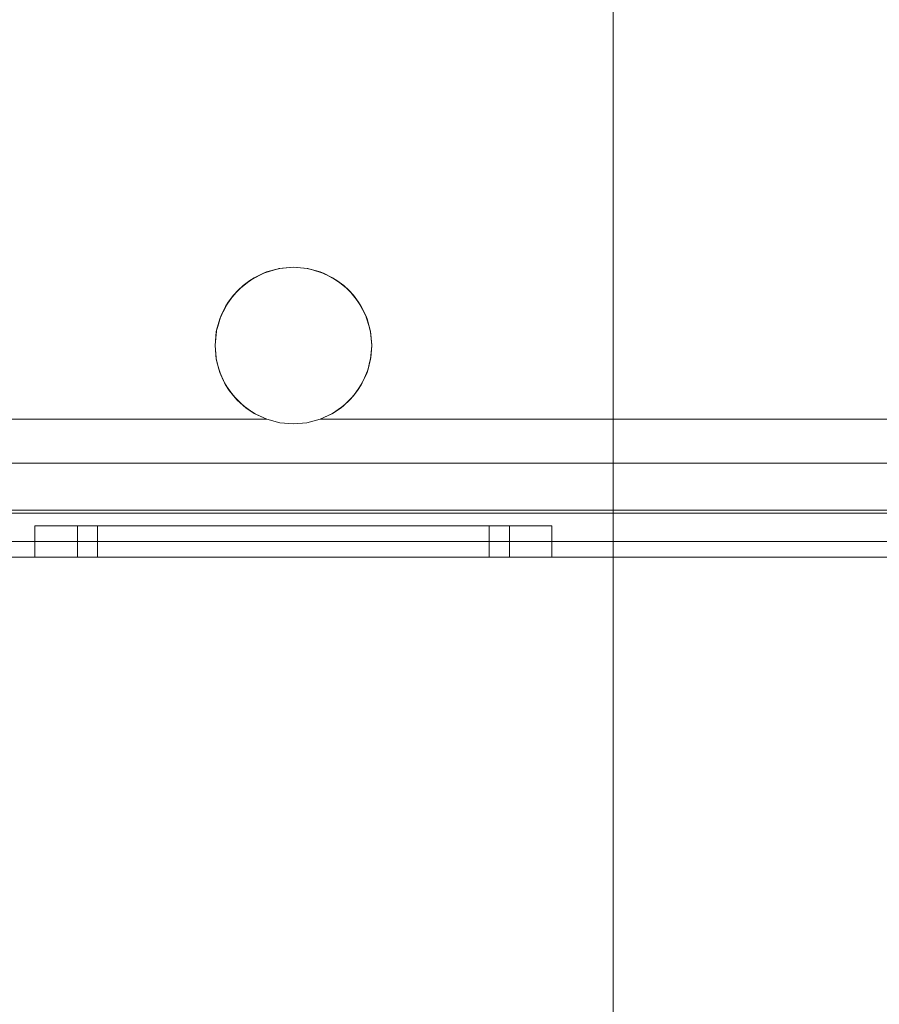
# Model space of a CAD drawing. Extents: x -620 to 300, y 62 to 1112.
# Tile 10 of 200: x -456.555 to -456.006, y 364.38 to 365.009. Entities that reach past the tile are written whole.
import ezdxf
from ezdxf.lldxf.tags import DXFTag

# ---------------------------------------------------------------- set-up
doc = ezdxf.new("R2010")
doc.units = 0
doc.layers.get('0').update_dxf_attribs({"lineweight": 13})
doc.layers.add('70 -71 Achsen- 1 Gebäudeachsen', color=7, linetype='STRICHPUNKT2-A06CPVM0L0', lineweight=18)
tags = doc.linetypes.add('STRICHPUNKT2-A06CPVM0L0', pattern=[12.7, 6.35, -3.175, 0, -3.175]).pattern_tags.tags
tags[10:11] = [DXFTag(74, 4), DXFTag(75, 0), DXFTag(340, '0'), DXFTag(46, 0.0), DXFTag(50, 0.0), DXFTag(44, 0.0), DXFTag(45, 0.0)]
tags[8:9] = [DXFTag(74, 4), DXFTag(75, 0), DXFTag(340, '0'), DXFTag(46, 0.0), DXFTag(50, 0.0), DXFTag(44, 0.0), DXFTag(45, 0.0)]
tags[6:7] = [DXFTag(74, 4), DXFTag(75, 0), DXFTag(340, '0'), DXFTag(46, 0.0), DXFTag(50, 0.0), DXFTag(44, 0.0), DXFTag(45, 0.0)]
tags[4:5] = [DXFTag(74, 4), DXFTag(75, 0), DXFTag(340, '0'), DXFTag(46, 0.0), DXFTag(50, 0.0), DXFTag(44, 0.0), DXFTag(45, 0.0)]

# ---------------------------------------------------------------- blocks, each defined once
blk = doc.blocks.new('Referenz-A06CPVM1L0')
at = {"layer": '70 -71 Achsen- 1 Gebäudeachsen', "color": 0, "linetype": 'STRICHPUNKT2-A06CPVM0L0', "ltscale": 0.18}
blk.add_line((-456.17628, 1084.55362), (-456.17628, 85.11362), dxfattribs=at)
blk = doc.blocks.new('Blockreferenz-A06CPVPRL0')
at = {"color": 9, "linetype": 'ByBlock', "lineweight": -2, "ltscale": 0.13, "true_color": 0xc1c9c4}
for p, q in [((-456.40535, 364.8438), (-456.39745, 364.84749)), ((-456.39948, 364.8467), (-456.40535, 364.8438)), ((-456.39948, 364.8467), (-456.40179, 364.84547)), ((-456.39745, 364.84749), (-456.39948, 364.8467)), ((-456.39851, 364.84699), (-456.39948, 364.8467)), ((-456.39253, 364.84881), (-456.39851, 364.84699)), ((-456.39745, 364.84749), (-456.38903, 364.84975)), ((-456.3901, 364.84955), (-456.39745, 364.84749)), ((-456.3901, 364.84955), (-456.39253, 364.84881)), ((-456.38903, 364.84975), (-456.3901, 364.84955)), ((-456.38959, 364.8496), (-456.3901, 364.84955)), ((-456.38034, 364.85051), (-456.38959, 364.8496)), ((-456.38903, 364.84975), (-456.38034, 364.85051)), ((-456.38034, 364.85051), (-456.38903, 364.84975)), ((-456.38034, 364.85051), (-456.37166, 364.84975)), ((-456.3711, 364.8496), (-456.38034, 364.85051)), ((-456.37166, 364.84975), (-456.38034, 364.85051)), ((-456.37166, 364.84975), (-456.36324, 364.84749)), ((-456.37059, 364.84955), (-456.37166, 364.84975)), ((-456.37059, 364.84955), (-456.3711, 364.8496)), ((-456.36815, 364.84881), (-456.37059, 364.84955)), ((-456.36324, 364.84749), (-456.37059, 364.84955)), ((-456.36217, 364.84699), (-456.36815, 364.84881)), ((-456.36324, 364.84749), (-456.35534, 364.8438)), ((-456.36121, 364.8467), (-456.36324, 364.84749)), ((-456.36121, 364.8467), (-456.36217, 364.84699)), ((-456.3589, 364.84547), (-456.36121, 364.8467)), ((-456.35534, 364.8438), (-456.36121, 364.8467)), ((-456.40993, 364.84059), (-456.4142, 364.83709)), ((-456.41249, 364.8388), (-456.40535, 364.8438)), ((-456.40812, 364.84208), (-456.41249, 364.8388)), ((-456.40812, 364.84208), (-456.40993, 364.84059)), ((-456.40535, 364.8438), (-456.40812, 364.84208)), ((-456.40681, 364.84278), (-456.40812, 364.84208)), ((-456.40179, 364.84547), (-456.40681, 364.84278)), ((-456.35388, 364.84278), (-456.3589, 364.84547)), ((-456.35534, 364.8438), (-456.3482, 364.8388)), ((-456.35257, 364.84208), (-456.35534, 364.8438)), ((-456.35257, 364.84208), (-456.35388, 364.84278)), ((-456.35075, 364.84059), (-456.35257, 364.84208)), ((-456.3482, 364.8388), (-456.35257, 364.84208)), ((-456.34649, 364.83709), (-456.35075, 364.84059)), ((-456.41693, 364.83436), (-456.42044, 364.83009)), ((-456.41866, 364.83264), (-456.41249, 364.8388)), ((-456.4157, 364.83586), (-456.41866, 364.83264)), ((-456.4157, 364.83586), (-456.41693, 364.83436)), ((-456.41249, 364.8388), (-456.4157, 364.83586)), ((-456.4142, 364.83709), (-456.4157, 364.83586)), ((-456.3482, 364.8388), (-456.34203, 364.83264)), ((-456.34499, 364.83586), (-456.3482, 364.8388)), ((-456.34499, 364.83586), (-456.34649, 364.83709)), ((-456.34375, 364.83436), (-456.34499, 364.83586)), ((-456.34203, 364.83264), (-456.34499, 364.83586)), ((-456.34025, 364.83009), (-456.34375, 364.83436)), ((-456.42262, 364.82696), (-456.4253, 364.82195)), ((-456.42365, 364.82549), (-456.41866, 364.83264)), ((-456.42192, 364.82829), (-456.42365, 364.82549)), ((-456.42192, 364.82829), (-456.42262, 364.82696)), ((-456.41866, 364.83264), (-456.42192, 364.82829)), ((-456.42044, 364.83009), (-456.42192, 364.82829)), ((-456.34203, 364.83264), (-456.33703, 364.82549)), ((-456.33877, 364.82829), (-456.34203, 364.83264)), ((-456.33877, 364.82829), (-456.34025, 364.83009)), ((-456.33806, 364.82696), (-456.33877, 364.82829)), ((-456.33703, 364.82549), (-456.33877, 364.82829)), ((-456.33538, 364.82195), (-456.33806, 364.82696)), ((-456.42734, 364.81759), (-456.42365, 364.82549)), ((-456.42365, 364.82549), (-456.42654, 364.81964)), ((-456.4253, 364.82195), (-456.42654, 364.81964)), ((-456.33703, 364.82549), (-456.33335, 364.81759)), ((-456.33415, 364.81964), (-456.33703, 364.82549)), ((-456.33415, 364.81964), (-456.33538, 364.82195)), ((-456.42959, 364.80917), (-456.42734, 364.81759)), ((-456.42734, 364.81759), (-456.42938, 364.81026)), ((-456.42683, 364.81867), (-456.42864, 364.81271)), ((-456.42654, 364.81964), (-456.42734, 364.81759)), ((-456.42654, 364.81964), (-456.42683, 364.81867)), ((-456.33385, 364.81867), (-456.33415, 364.81964)), ((-456.33335, 364.81759), (-456.33415, 364.81964)), ((-456.33205, 364.81271), (-456.33385, 364.81867)), ((-456.33335, 364.81759), (-456.3311, 364.80917)), ((-456.3313, 364.81026), (-456.33335, 364.81759)), ((-456.43034, 364.80048), (-456.42959, 364.80917)), ((-456.42959, 364.80917), (-456.43034, 364.80051)), ((-456.42943, 364.80974), (-456.43032, 364.8007)), ((-456.42938, 364.81026), (-456.42959, 364.80917)), ((-456.42938, 364.81026), (-456.42943, 364.80974)), ((-456.42864, 364.81271), (-456.42938, 364.81026)), ((-456.3313, 364.81026), (-456.33205, 364.81271)), ((-456.33125, 364.80974), (-456.3313, 364.81026)), ((-456.3311, 364.80917), (-456.3313, 364.81026)), ((-456.33036, 364.8007), (-456.33125, 364.80974)), ((-456.3311, 364.80917), (-456.33034, 364.80048)), ((-456.33034, 364.80051), (-456.3311, 364.80917)), ((-456.43032, 364.8007), (-456.43034, 364.80051)), ((-456.43034, 364.80051), (-456.43034, 364.80049)), ((-456.43034, 364.80051), (-456.43034, 364.80048)), ((-456.43034, 364.80049), (-456.43033, 364.80031)), ((-456.42958, 364.7918), (-456.43034, 364.80048)), ((-456.43034, 364.80048), (-456.42976, 364.7929)), ((-456.43033, 364.80031), (-456.42976, 364.7929)), ((-456.33034, 364.80048), (-456.33111, 364.7918)), ((-456.33093, 364.7929), (-456.33034, 364.80048)), ((-456.33093, 364.7929), (-456.33036, 364.80031)), ((-456.33034, 364.80051), (-456.33036, 364.8007)), ((-456.33036, 364.80031), (-456.33034, 364.80049)), ((-456.33034, 364.80049), (-456.33034, 364.80051)), ((-456.33034, 364.80048), (-456.33034, 364.80051)), ((-456.42976, 364.7929), (-456.42962, 364.79231)), ((-456.42976, 364.7929), (-456.42958, 364.7918)), ((-456.42962, 364.79231), (-456.42901, 364.78968)), ((-456.42732, 364.78338), (-456.42958, 364.7918)), ((-456.42958, 364.7918), (-456.42803, 364.78546)), ((-456.42901, 364.78968), (-456.42803, 364.78546)), ((-456.33111, 364.7918), (-456.33337, 364.78338)), ((-456.33266, 364.78546), (-456.33111, 364.7918)), ((-456.33266, 364.78546), (-456.33168, 364.78968)), ((-456.33168, 364.78968), (-456.33106, 364.79231)), ((-456.33111, 364.7918), (-456.33093, 364.7929)), ((-456.33106, 364.79231), (-456.33093, 364.7929)), ((-456.42803, 364.78546), (-456.42758, 364.78434)), ((-456.42803, 364.78546), (-456.42732, 364.78338)), ((-456.42758, 364.78434), (-456.42639, 364.7814)), ((-456.42363, 364.77548), (-456.42732, 364.78338)), ((-456.42732, 364.78338), (-456.42518, 364.77838)), ((-456.33337, 364.78338), (-456.33706, 364.77548)), ((-456.33551, 364.77838), (-456.33337, 364.78338)), ((-456.33429, 364.7814), (-456.33311, 364.78434)), ((-456.33337, 364.78338), (-456.33266, 364.78546)), ((-456.33311, 364.78434), (-456.33266, 364.78546)), ((-456.42639, 364.7814), (-456.42518, 364.77838)), ((-456.42518, 364.77838), (-456.42425, 364.7768)), ((-456.42518, 364.77838), (-456.42363, 364.77548)), ((-456.42425, 364.7768), (-456.42256, 364.77395)), ((-456.33813, 364.77395), (-456.33644, 364.7768)), ((-456.33706, 364.77548), (-456.33551, 364.77838)), ((-456.33644, 364.7768), (-456.33551, 364.77838)), ((-456.33551, 364.77838), (-456.33429, 364.7814)), ((-456.41862, 364.76834), (-456.42363, 364.77548)), ((-456.42363, 364.77548), (-456.42129, 364.77181)), ((-456.42256, 364.77395), (-456.42129, 364.77181)), ((-456.42129, 364.77181), (-456.4197, 364.76988)), ((-456.42129, 364.77181), (-456.41862, 364.76834)), ((-456.33706, 364.77548), (-456.34207, 364.76834)), ((-456.34207, 364.76834), (-456.3394, 364.77181)), ((-456.34099, 364.76988), (-456.3394, 364.77181)), ((-456.3394, 364.77181), (-456.33706, 364.77548)), ((-456.3394, 364.77181), (-456.33813, 364.77395)), ((-456.4197, 364.76988), (-456.41759, 364.76731)), ((-456.41245, 364.76218), (-456.41862, 364.76834)), ((-456.41862, 364.76834), (-456.41644, 364.76591)), ((-456.41759, 364.76731), (-456.41644, 364.76591)), ((-456.41644, 364.76591), (-456.414, 364.76372)), ((-456.41644, 364.76591), (-456.41245, 364.76218)), ((-456.34207, 364.76834), (-456.34823, 364.76218)), ((-456.34823, 364.76218), (-456.34425, 364.76591)), ((-456.34669, 364.76372), (-456.34425, 364.76591)), ((-456.34425, 364.76591), (-456.34207, 364.76834)), ((-456.34425, 364.76591), (-456.34309, 364.76731)), ((-456.34309, 364.76731), (-456.34099, 364.76988)), ((-456.414, 364.76372), (-456.41164, 364.76161)), ((-456.40531, 364.75718), (-456.41245, 364.76218)), ((-456.41245, 364.76218), (-456.41076, 364.76082)), ((-456.41164, 364.76161), (-456.41076, 364.76082)), ((-456.41076, 364.76082), (-456.4071, 364.75844)), ((-456.41076, 364.76082), (-456.40531, 364.75718)), ((-456.4071, 364.75844), (-456.40485, 364.75697)), ((-456.35584, 364.75697), (-456.35359, 364.75844)), ((-456.34823, 364.76218), (-456.35538, 364.75718)), ((-456.35538, 364.75718), (-456.34993, 364.76082)), ((-456.35359, 364.75844), (-456.34993, 364.76082)), ((-456.34993, 364.76082), (-456.34823, 364.76218)), ((-456.34993, 364.76082), (-456.34905, 364.76161)), ((-456.34905, 364.76161), (-456.34669, 364.76372)), ((-456.3974, 364.75351), (-456.68781, 364.75351)), ((-456.68755, 364.75351), (-456.3974, 364.75351)), ((-456.3974, 364.75351), (-456.40531, 364.75718)), ((-456.40531, 364.75718), (-456.40436, 364.75665)), ((-456.40485, 364.75697), (-456.40436, 364.75665)), ((-456.40436, 364.75665), (-456.3974, 364.75351)), ((-456.3974, 364.75351), (-456.389, 364.75126)), ((-456.389, 364.75126), (-456.3974, 364.75351)), ((-456.3974, 364.75351), (-456.3974, 364.75351)), ((-456.389, 364.75126), (-456.38034, 364.75051)), ((-456.38034, 364.75051), (-456.389, 364.75126)), ((-456.38034, 364.75051), (-456.37168, 364.75126)), ((-456.37168, 364.75126), (-456.38034, 364.75051)), ((-456.37168, 364.75126), (-456.36329, 364.75351)), ((-456.36329, 364.75351), (-456.37168, 364.75126)), ((-456.35538, 364.75718), (-456.36329, 364.75351)), ((-456.36329, 364.75351), (-456.35633, 364.75665)), ((-456.36329, 364.75351), (-455.94534, 364.75351)), ((-455.94534, 364.75351), (-456.36329, 364.75351)), ((-456.36329, 364.75351), (-456.36329, 364.75351)), ((-456.35633, 364.75665), (-456.35538, 364.75718)), ((-456.35633, 364.75665), (-456.35584, 364.75697)), ((-454.70634, 364.72551), (-456.65434, 364.72551)), ((-456.65434, 364.72551), (-455.94534, 364.72551)), ((-455.98034, 364.69551), (-456.83034, 364.69551)), ((-454.53034, 364.69351), (-456.83034, 364.69351)), ((-456.65434, 364.69351), (-454.70634, 364.69351)), ((-456.53972, 364.68551), (-456.54534, 364.68551)), ((-456.54534, 364.68551), (-456.54534, 364.66551)), ((-456.54534, 364.68551), (-456.53972, 364.68551)), ((-456.52324, 364.68551), (-456.53972, 364.68551)), ((-456.53972, 364.68551), (-456.52324, 364.68551)), ((-456.49702, 364.68551), (-456.52324, 364.68551)), ((-456.52324, 364.68551), (-456.49702, 364.68551)), ((-456.51355, 364.68551), (-456.51824, 364.68551)), ((-456.51824, 364.68551), (-456.51824, 364.66551)), ((-456.51824, 364.68551), (-456.51355, 364.68551)), ((-456.49977, 364.68551), (-456.51355, 364.68551)), ((-456.51355, 364.68551), (-456.49977, 364.68551)), ((-456.50108, 364.68551), (-456.50534, 364.68551)), ((-456.50534, 364.68551), (-456.50534, 364.66551)), ((-456.50108, 364.68551), (-456.50534, 364.68551)), ((-456.4886, 364.68551), (-456.50108, 364.68551)), ((-456.4886, 364.68551), (-456.50108, 364.68551)), ((-456.47785, 364.68551), (-456.49977, 364.68551)), ((-456.49977, 364.68551), (-456.47785, 364.68551)), ((-456.46284, 364.68551), (-456.49702, 364.68551)), ((-456.49702, 364.68551), (-456.46284, 364.68551)), ((-456.46873, 364.68551), (-456.4886, 364.68551)), ((-456.46873, 364.68551), (-456.4886, 364.68551)), ((-456.44929, 364.68551), (-456.47785, 364.68551)), ((-456.47785, 364.68551), (-456.44929, 364.68551)), ((-456.44284, 364.68551), (-456.46873, 364.68551)), ((-456.44284, 364.68551), (-456.46873, 364.68551)), ((-456.42305, 364.68551), (-456.46284, 364.68551)), ((-456.46284, 364.68551), (-456.42305, 364.68551)), ((-456.41604, 364.68551), (-456.44929, 364.68551)), ((-456.44929, 364.68551), (-456.41604, 364.68551)), ((-456.4127, 364.68551), (-456.44284, 364.68551)), ((-456.4127, 364.68551), (-456.44284, 364.68551)), ((-456.38034, 364.68551), (-456.42305, 364.68551)), ((-456.42305, 364.68551), (-456.38034, 364.68551)), ((-456.38034, 364.68551), (-456.41604, 364.68551)), ((-456.41604, 364.68551), (-456.38034, 364.68551)), ((-456.38034, 364.68551), (-456.4127, 364.68551)), ((-456.38034, 364.68551), (-456.4127, 364.68551)), ((-456.34465, 364.68551), (-456.38034, 364.68551)), ((-456.33764, 364.68551), (-456.38034, 364.68551)), ((-456.34799, 364.68551), (-456.38034, 364.68551)), ((-456.38034, 364.68551), (-456.34465, 364.68551)), ((-456.38034, 364.68551), (-456.33764, 364.68551)), ((-456.34799, 364.68551), (-456.38034, 364.68551)), ((-456.31784, 364.68551), (-456.34799, 364.68551)), ((-456.31784, 364.68551), (-456.34799, 364.68551)), ((-456.31139, 364.68551), (-456.34465, 364.68551)), ((-456.34465, 364.68551), (-456.31139, 364.68551)), ((-456.29784, 364.68551), (-456.33764, 364.68551)), ((-456.33764, 364.68551), (-456.29784, 364.68551)), ((-456.29196, 364.68551), (-456.31784, 364.68551)), ((-456.29196, 364.68551), (-456.31784, 364.68551)), ((-456.28283, 364.68551), (-456.31139, 364.68551)), ((-456.31139, 364.68551), (-456.28283, 364.68551)), ((-456.26367, 364.68551), (-456.29784, 364.68551)), ((-456.29784, 364.68551), (-456.26367, 364.68551)), ((-456.27209, 364.68551), (-456.29196, 364.68551)), ((-456.27209, 364.68551), (-456.29196, 364.68551)), ((-456.26092, 364.68551), (-456.28283, 364.68551)), ((-456.28283, 364.68551), (-456.26092, 364.68551)), ((-456.2596, 364.68551), (-456.27209, 364.68551)), ((-456.2596, 364.68551), (-456.27209, 364.68551)), ((-456.23745, 364.68551), (-456.26367, 364.68551)), ((-456.26367, 364.68551), (-456.23745, 364.68551)), ((-456.24714, 364.68551), (-456.26092, 364.68551)), ((-456.26092, 364.68551), (-456.24714, 364.68551)), ((-456.25534, 364.68551), (-456.2596, 364.68551)), ((-456.25534, 364.68551), (-456.2596, 364.68551)), ((-456.25534, 364.66551), (-456.25534, 364.68551)), ((-456.24244, 364.68551), (-456.24714, 364.68551)), ((-456.24714, 364.68551), (-456.24244, 364.68551)), ((-456.24244, 364.66551), (-456.24244, 364.68551)), ((-456.22097, 364.68551), (-456.23745, 364.68551)), ((-456.23745, 364.68551), (-456.22097, 364.68551)), ((-456.21534, 364.68551), (-456.22097, 364.68551)), ((-456.22097, 364.68551), (-456.21534, 364.68551)), ((-456.21534, 364.66551), (-456.21534, 364.68551)), ((-455.68034, 364.67551), (-456.72034, 364.67551)), ((-455.68034, 364.67551), (-456.72034, 364.67551)), ((-454.65034, 364.67551), (-456.71034, 364.67551)), ((-454.65034, 364.67551), (-456.71034, 364.67551)), ((-456.83034, 364.66551), (-454.53034, 364.66551)), ((-456.83034, 364.66551), (-454.53034, 364.66551)), ((-456.72034, 364.66551), (-455.68034, 364.66551)), ((-455.68034, 364.66551), (-456.72034, 364.66551)), ((-456.71034, 364.66551), (-454.65034, 364.66551)), ((-454.65034, 364.66551), (-456.71034, 364.66551)), ((-456.54534, 364.66551), (-456.53972, 364.66551)), ((-456.54534, 364.66551), (-456.53972, 364.66551)), ((-456.53972, 364.66551), (-456.52324, 364.66551)), ((-456.53972, 364.66551), (-456.52324, 364.66551)), ((-456.52324, 364.66551), (-456.49702, 364.66551)), ((-456.52324, 364.66551), (-456.49702, 364.66551)), ((-456.51824, 364.66551), (-456.51559, 364.66551)), ((-456.51824, 364.66551), (-456.51559, 364.66551)), ((-456.51559, 364.66551), (-456.50775, 364.66551)), ((-456.51559, 364.66551), (-456.50775, 364.66551)), ((-456.50775, 364.66551), (-456.495, 364.66551)), ((-456.50775, 364.66551), (-456.495, 364.66551)), ((-456.50534, 364.66551), (-456.50294, 364.66551)), ((-456.50534, 364.66551), (-456.50294, 364.66551)), ((-456.50294, 364.66551), (-456.49583, 364.66551)), ((-456.50294, 364.66551), (-456.49583, 364.66551)), ((-456.49702, 364.66551), (-456.46284, 364.66551)), ((-456.49702, 364.66551), (-456.46284, 364.66551)), ((-456.49583, 364.66551), (-456.48428, 364.66551)), ((-456.49583, 364.66551), (-456.48428, 364.66551)), ((-456.495, 364.66551), (-456.47785, 364.66551)), ((-456.495, 364.66551), (-456.47785, 364.66551)), ((-456.48428, 364.66551), (-456.46873, 364.66551)), ((-456.48428, 364.66551), (-456.46873, 364.66551)), ((-456.47785, 364.66551), (-456.45696, 364.66551)), ((-456.47785, 364.66551), (-456.45696, 364.66551)), ((-456.46873, 364.66551), (-456.44979, 364.66551)), ((-456.46873, 364.66551), (-456.44979, 364.66551)), ((-456.46284, 364.66551), (-456.42305, 364.66551)), ((-456.46284, 364.66551), (-456.42305, 364.66551)), ((-456.45696, 364.66551), (-456.43312, 364.66551)), ((-456.45696, 364.66551), (-456.43312, 364.66551)), ((-456.44979, 364.66551), (-456.42818, 364.66551)), ((-456.44979, 364.66551), (-456.42818, 364.66551)), ((-456.43312, 364.66551), (-456.40725, 364.66551)), ((-456.43312, 364.66551), (-456.40725, 364.66551)), ((-456.42818, 364.66551), (-456.40473, 364.66551)), ((-456.42818, 364.66551), (-456.40473, 364.66551)), ((-456.42305, 364.66551), (-456.38034, 364.66551)), ((-456.42305, 364.66551), (-456.38034, 364.66551)), ((-456.40725, 364.66551), (-456.38034, 364.66551)), ((-456.40725, 364.66551), (-456.38034, 364.66551)), ((-456.40473, 364.66551), (-456.38034, 364.66551)), ((-456.40473, 364.66551), (-456.38034, 364.66551)), ((-456.38034, 364.66551), (-456.35344, 364.66551)), ((-456.38034, 364.66551), (-456.33764, 364.66551)), ((-456.38034, 364.66551), (-456.35596, 364.66551)), ((-456.38034, 364.66551), (-456.33764, 364.66551)), ((-456.38034, 364.66551), (-456.35344, 364.66551)), ((-456.38034, 364.66551), (-456.35596, 364.66551)), ((-456.35596, 364.66551), (-456.33251, 364.66551)), ((-456.35596, 364.66551), (-456.33251, 364.66551)), ((-456.35344, 364.66551), (-456.32757, 364.66551)), ((-456.35344, 364.66551), (-456.32757, 364.66551)), ((-456.33764, 364.66551), (-456.29784, 364.66551)), ((-456.33764, 364.66551), (-456.29784, 364.66551)), ((-456.33251, 364.66551), (-456.3109, 364.66551)), ((-456.33251, 364.66551), (-456.3109, 364.66551)), ((-456.32757, 364.66551), (-456.30373, 364.66551)), ((-456.32757, 364.66551), (-456.30373, 364.66551)), ((-456.3109, 364.66551), (-456.29196, 364.66551)), ((-456.3109, 364.66551), (-456.29196, 364.66551)), ((-456.30373, 364.66551), (-456.28283, 364.66551)), ((-456.30373, 364.66551), (-456.28283, 364.66551)), ((-456.29784, 364.66551), (-456.26367, 364.66551)), ((-456.29784, 364.66551), (-456.26367, 364.66551)), ((-456.29196, 364.66551), (-456.27641, 364.66551)), ((-456.29196, 364.66551), (-456.27641, 364.66551)), ((-456.28283, 364.66551), (-456.26568, 364.66551)), ((-456.28283, 364.66551), (-456.26568, 364.66551)), ((-456.27641, 364.66551), (-456.26486, 364.66551)), ((-456.27641, 364.66551), (-456.26486, 364.66551)), ((-456.26568, 364.66551), (-456.25294, 364.66551)), ((-456.26568, 364.66551), (-456.25294, 364.66551)), ((-456.26486, 364.66551), (-456.25775, 364.66551)), ((-456.26486, 364.66551), (-456.25775, 364.66551)), ((-456.26367, 364.66551), (-456.23745, 364.66551)), ((-456.26367, 364.66551), (-456.23745, 364.66551)), ((-456.25775, 364.66551), (-456.25534, 364.66551)), ((-456.25775, 364.66551), (-456.25534, 364.66551)), ((-456.25294, 364.66551), (-456.24509, 364.66551)), ((-456.25294, 364.66551), (-456.24509, 364.66551)), ((-456.24509, 364.66551), (-456.24244, 364.66551)), ((-456.24509, 364.66551), (-456.24244, 364.66551)), ((-456.23745, 364.66551), (-456.22097, 364.66551)), ((-456.23745, 364.66551), (-456.22097, 364.66551)), ((-456.22097, 364.66551), (-456.21534, 364.66551)), ((-456.22097, 364.66551), (-456.21534, 364.66551))]:
    blk.add_line(p, q, dxfattribs=at)

msp = doc.modelspace()

# ---------------------------------------------------------------- block references
at = {"color": 8, "lineweight": 13, "ltscale": 0.13, "true_color": 0x808080}
msp.add_blockref('Referenz-A06CPVM1L0', (0, 0), dxfattribs=at)
at = {"ltscale": 0.13}
msp.add_blockref('Blockreferenz-A06CPVPRL0', (0, 0), dxfattribs=at)

doc.saveas('drawing.dxf')
